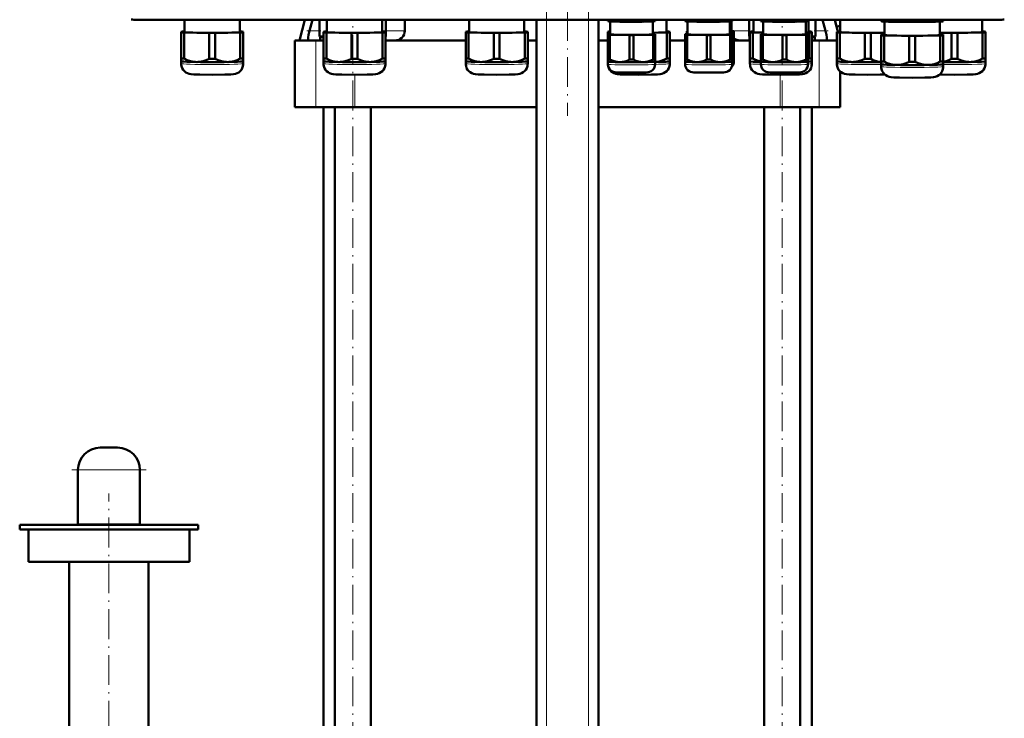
# Model space of a CAD drawing. Extents: x -1976 to 2357, y -1877 to 748.
# Tile 3 of 61: x -1676 to -1279, y -144 to 138. Entities that reach past the tile are written whole.
import ezdxf

# ---------------------------------------------------------------- set-up
doc = ezdxf.new("R2010")
doc.units = 0
doc.linetypes.add('DASHDOT', pattern=[18.5, 12, -3, 0.5, -3])

msp = doc.modelspace()

# ---------------------------------------------------------------- linework, layer by layer
at = {"color": 7, "linetype": 'DASHDOT', "lineweight": 18}
for p, q in [((-1463.69, -495.5), (-1463.69, 195.4)), ((-1446.69, -495.5), (-1446.69, 195.4)), ((-1455.19, 141.35), (-1455.19, 99.05)), ((-1541.81, -268.68), (-1541.81, 136.32)), ((-1368.57, -268.68), (-1368.57, 136.32)), ((-1655.19, -43.82), (-1625.19, -43.82)), ((-1640.19, -204.59), (-1640.19, -53.32))]:
    msp.add_line(p, q, dxfattribs=at)
at = {"color": 7, "lineweight": 18}
for p, q in [((-1629.12, 138.01), (-1629.12, 137.83)), ((-1463.69, -437.93), (-1463.69, 137.83)), ((-1446.69, -437.93), (-1446.69, 137.83)), ((-1281.06, 138.01), (-1281.06, 137.83)), ((-1555.19, 133.47), (-1559.21, 133.47)), ((-1520.81, 133.47), (-1528.42, 133.47)), ((-1381.95, 133.47), (-1388.97, 133.47)), ((-1351.16, 133.47), (-1355.18, 133.47)), ((-1556.73, 129.57), (-1556.73, 102.57)), ((-1353.64, 129.57), (-1353.64, 102.57)), ((-1541.02, 115.7), (-1541.02, 102.57)), ((-1369.35, 115.7), (-1369.35, 102.57)), ((-1627.69, -43.82), (-1652.69, -43.82))]:
    msp.add_line(p, q, dxfattribs=at)
at = {"color": 7, "lineweight": 50}
for p, q in [((-1281.06, 137.82), (-1629.12, 137.82)), ((-1609.66, 137.83), (-1609.66, 132.91)), ((-1296.05, 137.83), (-1608.85, 137.83)), ((-1587.36, 132.91), (-1587.36, 137.83)), ((-1563.36, 129.57), (-1561.15, 137.82)), ((-1559.21, 133.47), (-1558.03, 137.82)), ((-1555.19, 131.07), (-1555.19, 137.83)), ((-1552.28, 137.83), (-1552.28, 132.91)), ((-1529.98, 132.91), (-1529.98, 137.83)), ((-1528.42, 131.07), (-1528.42, 137.83)), ((-1520.81, 137.83), (-1520.81, 133.47)), ((-1494.91, 137.83), (-1494.91, 132.91)), ((-1472.61, 132.91), (-1472.61, 137.83)), ((-1467.69, -437.93), (-1467.69, 137.83)), ((-1442.69, -437.93), (-1442.69, 137.83)), ((-1438.86, 137.47), (-1438.86, 137.83)), ((-1438.86, 137.47), (-1438.86, 137.3)), ((-1438.81, 137.29), (-1438.86, 137.3)), ((-1438.08, 137.44), (-1438.08, 137.83)), ((-1437.96, 132.01), (-1437.96, 137.21)), ((-1430.14, 137.32), (-1430.14, 137.83)), ((-1428.58, 137.32), (-1428.58, 137.83)), ((-1420.76, 137.21), (-1420.76, 132.01)), ((-1420.64, 137.44), (-1420.64, 137.83)), ((-1419.91, 137.29), (-1419.86, 137.3)), ((-1419.86, 137.47), (-1419.86, 137.83)), ((-1419.86, 137.3), (-1419.86, 137.47)), ((-1415.26, 132.91), (-1415.26, 137.83)), ((-1407.74, 137.47), (-1407.74, 137.83)), ((-1407.74, 137.47), (-1407.74, 137.3)), ((-1407.69, 137.29), (-1407.74, 137.3)), ((-1406.96, 137.44), (-1406.96, 137.83)), ((-1406.84, 132.01), (-1406.84, 137.21)), ((-1399.02, 137.32), (-1399.02, 137.83)), ((-1397.46, 137.32), (-1397.46, 137.83)), ((-1389.64, 137.21), (-1389.64, 132.01)), ((-1389.52, 137.44), (-1389.52, 137.83)), ((-1388.97, 137.26), (-1388.97, 133.21)), ((-1388.78, 137.29), (-1388.74, 137.3)), ((-1388.74, 137.47), (-1388.74, 137.83)), ((-1388.74, 137.3), (-1388.74, 137.47)), ((-1381.95, 131.07), (-1381.95, 137.83)), ((-1380.22, 137.83), (-1380.22, 132.91)), ((-1377.18, 137.47), (-1377.18, 137.83)), ((-1377.18, 137.47), (-1377.18, 137.3)), ((-1377.14, 137.29), (-1377.18, 137.3)), ((-1376.41, 137.44), (-1376.41, 137.83)), ((-1376.28, 132.01), (-1376.28, 137.21)), ((-1368.46, 137.32), (-1368.46, 137.83)), ((-1366.91, 137.32), (-1366.91, 137.83)), ((-1359.08, 137.21), (-1359.08, 132.01)), ((-1358.96, 137.44), (-1358.96, 137.83)), ((-1358.23, 137.29), (-1358.18, 137.3)), ((-1358.18, 137.47), (-1358.18, 137.83)), ((-1358.18, 137.3), (-1358.18, 137.47)), ((-1357.92, 132.91), (-1357.92, 137.83)), ((-1355.18, 131.07), (-1355.18, 137.83)), ((-1352.34, 137.83), (-1351.16, 133.47)), ((-1347.4, 137.83), (-1346.13, 133.09)), ((-1346.65, 135.04), (-1347.4, 137.83)), ((-1346.65, 135.04), (-1345.22, 135.42)), ((-1345.22, 137.83), (-1345.22, 132.91)), ((-1328.62, 137.51), (-1328.62, 137.83)), ((-1328.62, 137.51), (-1328.62, 137.3)), ((-1328.56, 137.28), (-1328.62, 137.3)), ((-1327.43, 137.45), (-1327.43, 137.83)), ((-1327.27, 137.17), (-1327.27, 131.72)), ((-1317.3, 137.3), (-1317.3, 137.83)), ((-1314.93, 137.3), (-1314.93, 137.83)), ((-1304.97, 131.72), (-1304.97, 137.17)), ((-1304.8, 137.45), (-1304.8, 137.83)), ((-1303.68, 137.28), (-1303.62, 137.3)), ((-1303.62, 137.51), (-1303.62, 137.83)), ((-1303.62, 137.3), (-1303.62, 137.51)), ((-1287.92, 132.91), (-1287.92, 137.83)), ((-1611.01, 133.06), (-1611.01, 132.76)), ((-1611.01, 132.76), (-1611.01, 122.25)), ((-1609.66, 133.12), (-1609.82, 133.12)), ((-1609.82, 132.71), (-1599.69, 132.55)), ((-1609.82, 132.71), (-1609.82, 122.2)), ((-1599.69, 132.55), (-1599.69, 122.05)), ((-1597.32, 132.55), (-1587.19, 132.71)), ((-1597.32, 132.55), (-1597.32, 122.05)), ((-1587.19, 133.12), (-1587.36, 133.12)), ((-1587.19, 132.71), (-1587.19, 122.2)), ((-1586.01, 132.76), (-1586.01, 133.06)), ((-1586.01, 132.76), (-1586.01, 122.25)), ((-1553.63, 133.07), (-1553.63, 132.76)), ((-1553.63, 132.76), (-1553.63, 122.26)), ((-1552.28, 133.12), (-1552.45, 133.12)), ((-1552.45, 132.71), (-1542.32, 132.55)), ((-1552.45, 132.71), (-1552.45, 122.2)), ((-1542.32, 132.55), (-1542.32, 122.05)), ((-1539.95, 132.55), (-1529.82, 132.71)), ((-1539.95, 132.55), (-1539.95, 122.05)), ((-1529.82, 133.12), (-1529.98, 133.12)), ((-1529.82, 132.71), (-1529.82, 122.2)), ((-1528.63, 132.76), (-1528.63, 133.07)), ((-1528.63, 132.76), (-1528.63, 122.26)), ((-1496.26, 133.07), (-1496.26, 132.76)), ((-1496.26, 132.76), (-1496.26, 122.26)), ((-1494.91, 133.12), (-1495.07, 133.12)), ((-1495.07, 132.71), (-1484.95, 132.56)), ((-1495.07, 132.71), (-1495.07, 122.2)), ((-1484.95, 132.56), (-1484.95, 122.05)), ((-1482.57, 132.56), (-1472.45, 132.71)), ((-1482.57, 132.56), (-1482.57, 122.05)), ((-1472.45, 133.12), (-1472.61, 133.12)), ((-1472.45, 132.71), (-1472.45, 122.2)), ((-1471.26, 132.76), (-1471.26, 133.07)), ((-1471.26, 132.76), (-1471.26, 122.26)), ((-1438.91, 133.07), (-1438.91, 132.76)), ((-1438.91, 132.76), (-1438.91, 122.26)), ((-1438.86, 132.13), (-1438.86, 131.89)), ((-1438.86, 131.89), (-1438.86, 121.94)), ((-1437.96, 132.17), (-1438.08, 132.17)), ((-1438.08, 131.86), (-1430.14, 131.74)), ((-1438.08, 131.86), (-1438.08, 121.9)), ((-1430.14, 131.74), (-1430.14, 121.78)), ((-1428.58, 131.74), (-1420.64, 131.86)), ((-1428.58, 131.74), (-1428.58, 121.78)), ((-1420.76, 132.62), (-1415.1, 132.71)), ((-1420.64, 132.17), (-1420.76, 132.17)), ((-1420.64, 131.86), (-1420.64, 121.9)), ((-1419.86, 131.89), (-1419.86, 132.13)), ((-1419.86, 131.89), (-1419.86, 121.94)), ((-1415.1, 133.12), (-1415.26, 133.12)), ((-1415.1, 132.71), (-1415.1, 122.2)), ((-1413.91, 132.76), (-1413.91, 133.07)), ((-1413.91, 132.76), (-1413.91, 122.26)), ((-1407.74, 132.13), (-1407.74, 131.89)), ((-1407.74, 131.89), (-1407.74, 121.94)), ((-1407.07, 133.33), (-1407.07, 133.09)), ((-1407.07, 133.09), (-1407.07, 132.17)), ((-1406.84, 132.17), (-1406.96, 132.17)), ((-1406.96, 131.86), (-1399.02, 131.74)), ((-1406.96, 131.86), (-1406.96, 121.9)), ((-1399.02, 131.74), (-1399.02, 121.78)), ((-1397.46, 131.74), (-1389.52, 131.86)), ((-1397.46, 131.74), (-1397.46, 121.78)), ((-1389.64, 133.05), (-1388.85, 133.06)), ((-1389.52, 132.17), (-1389.64, 132.17)), ((-1389.52, 131.86), (-1389.52, 121.9)), ((-1388.85, 133.37), (-1388.97, 133.37)), ((-1388.85, 133.06), (-1388.85, 132.14)), ((-1388.74, 131.89), (-1388.74, 132.13)), ((-1388.74, 131.89), (-1388.74, 121.94)), ((-1388.07, 133.09), (-1388.07, 133.33)), ((-1388.07, 133.09), (-1388.07, 123.14)), ((-1381.57, 133.07), (-1381.57, 132.76)), ((-1381.57, 132.76), (-1381.57, 122.26)), ((-1380.22, 133.12), (-1380.38, 133.12)), ((-1380.38, 132.71), (-1376.28, 132.65)), ((-1380.38, 132.71), (-1380.38, 122.2)), ((-1377.18, 132.13), (-1377.18, 131.89)), ((-1377.18, 131.89), (-1377.18, 121.94)), ((-1376.28, 132.17), (-1376.41, 132.17)), ((-1376.41, 131.86), (-1368.46, 131.74)), ((-1376.41, 131.86), (-1376.41, 121.9)), ((-1368.46, 131.74), (-1368.46, 121.78)), ((-1366.91, 131.74), (-1358.96, 131.86)), ((-1366.91, 131.74), (-1366.91, 121.78)), ((-1359.08, 132.69), (-1357.76, 132.71)), ((-1358.96, 132.17), (-1359.08, 132.17)), ((-1358.96, 131.86), (-1358.96, 121.9)), ((-1358.18, 131.89), (-1358.18, 132.13)), ((-1358.18, 131.89), (-1358.18, 121.94)), ((-1357.76, 133.12), (-1357.92, 133.12)), ((-1357.76, 132.71), (-1357.76, 122.2)), ((-1356.57, 132.76), (-1356.57, 133.07)), ((-1356.57, 132.76), (-1356.57, 122.26)), ((-1346.57, 133.07), (-1346.57, 132.76)), ((-1346.57, 132.76), (-1346.57, 122.26)), ((-1345.22, 133.12), (-1345.38, 133.12)), ((-1345.38, 132.71), (-1335.26, 132.56)), ((-1345.38, 132.71), (-1345.38, 122.2)), ((-1335.26, 132.56), (-1335.26, 122.05)), ((-1332.88, 132.56), (-1327.27, 132.64)), ((-1332.88, 132.56), (-1332.88, 122.05)), ((-1328.62, 131.87), (-1328.62, 131.56)), ((-1328.62, 131.56), (-1328.62, 121.06)), ((-1327.27, 131.92), (-1327.43, 131.92)), ((-1327.43, 131.51), (-1317.3, 131.36)), ((-1327.43, 131.51), (-1327.43, 121)), ((-1317.3, 131.36), (-1317.3, 120.85)), ((-1314.93, 131.36), (-1304.8, 131.51)), ((-1314.93, 131.36), (-1314.93, 120.85)), ((-1304.97, 132.63), (-1300.26, 132.56)), ((-1304.8, 131.92), (-1304.97, 131.92)), ((-1304.8, 131.51), (-1304.8, 121)), ((-1303.62, 131.56), (-1303.62, 131.87)), ((-1303.62, 131.56), (-1303.62, 121.06)), ((-1300.26, 132.56), (-1300.26, 122.05)), ((-1297.88, 132.56), (-1287.76, 132.71)), ((-1297.88, 132.56), (-1297.88, 122.05)), ((-1287.76, 133.12), (-1287.92, 133.12)), ((-1287.76, 132.71), (-1287.76, 122.2)), ((-1286.57, 132.76), (-1286.57, 133.07)), ((-1286.57, 132.76), (-1286.57, 122.26)), ((-1563.36, 129.57), (-1565.19, 129.57)), ((-1565.19, 129.57), (-1565.19, 102.57)), ((-1559.66, 129.57), (-1563.36, 129.57)), ((-1559.78, 130.72), (-1559.79, 130.61)), ((-1556.73, 129.57), (-1559.66, 129.57)), ((-1553.63, 129.57), (-1556.73, 129.57)), ((-1553.63, 131.07), (-1555.19, 131.07)), ((-1553.63, 130.87), (-1555.01, 130.87)), ((-1555.01, 129.57), (-1555.01, 130.87)), ((-1528.42, 131.07), (-1528.63, 131.07)), ((-1528.61, 130.87), (-1528.63, 130.87)), ((-1524.71, 129.57), (-1528.63, 129.57)), ((-1528.61, 129.57), (-1528.61, 130.87)), ((-1496.26, 129.57), (-1524.71, 129.57)), ((-1522.07, 130.61), (-1521.95, 130.72)), ((-1467.69, 129.57), (-1471.26, 129.57)), ((-1438.91, 129.57), (-1442.69, 129.57)), ((-1407.74, 129.57), (-1413.91, 129.57)), ((-1385.67, 129.57), (-1388.07, 129.57)), ((-1381.57, 129.57), (-1385.67, 129.57)), ((-1381.57, 131.07), (-1381.95, 131.07)), ((-1381.57, 130.87), (-1381.77, 130.87)), ((-1381.77, 129.57), (-1381.77, 130.87)), ((-1355.18, 131.07), (-1356.57, 131.07)), ((-1355.37, 130.87), (-1356.57, 130.87)), ((-1353.64, 129.57), (-1356.57, 129.57)), ((-1355.37, 130.87), (-1355.37, 129.57)), ((-1350.71, 129.57), (-1353.64, 129.57)), ((-1346.57, 129.57), (-1350.71, 129.57)), ((-1350.58, 130.61), (-1350.59, 130.72)), ((-1388.07, 122.2), (-1388.07, 123.14)), ((-1611.01, 122.25), (-1611.01, 121.1)), ((-1611.01, 121.11), (-1611.01, 120.16)), ((-1611, 121.1), (-1611.01, 121.1)), ((-1586.01, 121.1), (-1586.01, 122.25)), ((-1586.01, 120.16), (-1586.01, 121.11)), ((-1586.01, 121.1), (-1586.01, 121.1)), ((-1553.63, 122.26), (-1553.63, 121.1)), ((-1553.63, 121.11), (-1553.63, 120.16)), ((-1553.63, 121.1), (-1553.63, 121.1)), ((-1528.64, 121.1), (-1528.63, 121.1)), ((-1528.63, 121.1), (-1528.63, 122.26)), ((-1528.63, 120.16), (-1528.63, 121.11)), ((-1496.26, 122.26), (-1496.26, 121.11)), ((-1496.26, 121.11), (-1496.26, 120.16)), ((-1496.25, 121.1), (-1496.26, 121.11)), ((-1471.26, 121.11), (-1471.26, 122.26)), ((-1471.26, 120.16), (-1471.26, 121.11)), ((-1471.26, 121.1), (-1471.26, 121.11)), ((-1438.91, 122.26), (-1438.91, 121.11)), ((-1438.91, 121.11), (-1438.91, 120.16)), ((-1438.91, 121.1), (-1438.91, 121.11)), ((-1438.86, 121.94), (-1438.86, 121)), ((-1438.86, 119.92), (-1438.86, 121.01)), ((-1438.86, 121), (-1438.86, 121)), ((-1419.86, 121), (-1419.86, 121.94)), ((-1419.86, 121.01), (-1419.86, 119.92)), ((-1419.86, 121), (-1419.86, 121)), ((-1413.92, 121.1), (-1413.91, 121.11)), ((-1413.91, 121.11), (-1413.91, 122.26)), ((-1413.91, 120.16), (-1413.91, 121.11)), ((-1407.74, 121.94), (-1407.74, 121)), ((-1407.74, 119.92), (-1407.74, 121.01)), ((-1407.74, 121), (-1407.74, 121)), ((-1388.74, 121), (-1388.74, 121.94)), ((-1388.74, 121.01), (-1388.74, 119.92)), ((-1388.74, 121), (-1388.74, 121)), ((-1388.07, 122.21), (-1388.07, 121.12)), ((-1388.07, 122.2), (-1388.07, 122.2)), ((-1381.57, 122.26), (-1381.57, 121.11)), ((-1381.57, 121.11), (-1381.57, 120.16)), ((-1381.56, 121.1), (-1381.57, 121.11)), ((-1377.18, 121.94), (-1377.18, 121)), ((-1377.18, 119.92), (-1377.18, 121.01)), ((-1377.18, 121), (-1377.18, 121)), ((-1358.19, 121), (-1358.18, 121)), ((-1358.18, 121), (-1358.18, 121.94)), ((-1358.18, 121.01), (-1358.18, 119.92)), ((-1356.57, 121.11), (-1356.57, 122.26)), ((-1356.57, 120.16), (-1356.57, 121.11)), ((-1356.57, 121.1), (-1356.57, 121.11)), ((-1346.57, 122.26), (-1346.57, 121.11)), ((-1346.57, 121.11), (-1346.57, 120.16)), ((-1346.56, 121.1), (-1346.57, 121.11)), ((-1328.62, 121.06), (-1328.62, 119.91)), ((-1328.62, 119.91), (-1328.62, 118.96)), ((-1328.61, 119.9), (-1328.62, 119.91)), ((-1303.62, 119.91), (-1303.62, 121.06)), ((-1303.62, 118.96), (-1303.62, 119.91)), ((-1303.62, 119.9), (-1303.62, 119.91)), ((-1286.57, 121.11), (-1286.57, 122.26)), ((-1286.57, 120.16), (-1286.57, 121.11)), ((-1286.57, 121.1), (-1286.57, 121.11)), ((-1345.19, 117.02), (-1345.19, 102.57)), ((-1556.73, 102.57), (-1565.19, 102.57)), ((-1541.02, 102.57), (-1556.73, 102.57)), ((-1553.69, -174.93), (-1553.69, 102.57)), ((-1549.11, -234.93), (-1549.11, 102.57)), ((-1467.69, 102.57), (-1541.02, 102.57)), ((-1534.51, 102.57), (-1534.51, -234.93)), ((-1369.35, 102.57), (-1442.69, 102.57)), ((-1375.87, -234.93), (-1375.87, 102.57)), ((-1353.64, 102.57), (-1369.35, 102.57)), ((-1361.27, -234.93), (-1361.27, 102.57)), ((-1356.69, 102.57), (-1356.69, -174.93)), ((-1345.19, 102.57), (-1353.64, 102.57)), ((-1636.69, -34.82), (-1643.69, -34.82)), ((-1652.69, -65.82), (-1652.69, -43.82)), ((-1627.69, -65.82), (-1627.69, -43.82)), ((-1640.19, -65.93), (-1676.19, -65.93)), ((-1676.19, -67.93), (-1676.19, -65.93)), ((-1652.69, -65.93), (-1652.69, -65.82)), ((-1627.69, -65.82), (-1652.69, -65.82)), ((-1604.19, -65.93), (-1640.19, -65.93)), ((-1627.69, -65.93), (-1627.69, -65.82)), ((-1604.19, -67.93), (-1604.19, -65.93)), ((-1640.19, -67.93), (-1676.19, -67.93)), ((-1672.69, -80.93), (-1672.69, -67.93)), ((-1604.19, -67.93), (-1640.19, -67.93)), ((-1607.69, -80.93), (-1607.69, -67.93)), ((-1640.19, -80.93), (-1672.69, -80.93)), ((-1656.19, -189.93), (-1656.19, -80.93)), ((-1607.69, -80.93), (-1640.19, -80.93)), ((-1624.19, -189.93), (-1624.19, -80.93))]:
    msp.add_line(p, q, dxfattribs=at)
at = {"color": 7, "linetype": 'DASHDOT', "lineweight": 18, "ltscale": 0.13912}
msp.add_line((-1560.29, 133.47), (-1554.73, 133.47), dxfattribs=at)
at = {"color": 7, "linetype": 'DASHDOT', "lineweight": 18, "ltscale": 0.139291}
msp.add_line((-1355.65, 133.47), (-1350.07, 133.47), dxfattribs=at)
at = {"color": 7, "linetype": 'DASHDOT', "lineweight": 18, "ltscale": 0.039}
msp.add_line((-1368.57, 129.44), (-1368.57, 131), dxfattribs=at)
at = {"color": 7, "lineweight": 50}
for points in [[(-1434.11, 137.1), (-1436.08, 137.2), (-1438.08, 137.44)], [(-1430.14, 137.32), (-1432.14, 137.14), (-1434.11, 137.1)], [(-1424.61, 137.1), (-1426.58, 137.14), (-1428.58, 137.32)], [(-1420.64, 137.44), (-1422.64, 137.2), (-1424.61, 137.1)], [(-1402.99, 137.1), (-1404.96, 137.2), (-1406.96, 137.44)], [(-1399.02, 137.32), (-1401.02, 137.14), (-1402.99, 137.1)], [(-1393.49, 137.1), (-1395.46, 137.14), (-1397.46, 137.32)], [(-1389.52, 137.44), (-1391.52, 137.2), (-1393.49, 137.1)], [(-1372.43, 137.1), (-1374.4, 137.2), (-1376.41, 137.44)], [(-1368.46, 137.32), (-1370.46, 137.14), (-1372.43, 137.1)], [(-1362.93, 137.1), (-1364.9, 137.14), (-1366.91, 137.32)], [(-1358.96, 137.44), (-1360.96, 137.2), (-1362.93, 137.1)], [(-1322.37, 137.03), (-1323.62, 137.07), (-1324.88, 137.16), (-1326.15, 137.29), (-1327.43, 137.45)], [(-1317.3, 137.3), (-1318.67, 137.16), (-1320.01, 137.07), (-1321.19, 137.03), (-1322.37, 137.03)], [(-1309.87, 137.03), (-1311.05, 137.03), (-1312.23, 137.07), (-1313.57, 137.16), (-1314.93, 137.3)], [(-1304.8, 137.45), (-1306.09, 137.29), (-1307.35, 137.16), (-1308.61, 137.07), (-1309.87, 137.03)], [(-1559.21, 133.47), (-1559.61, 131.76), (-1559.78, 130.72)], [(-1350.59, 130.72), (-1350.76, 131.75), (-1351.16, 133.47)], [(-1559.79, 130.61), (-1559.82, 129.99), (-1559.8, 129.76), (-1559.75, 129.63), (-1559.72, 129.6), (-1559.66, 129.57)], [(-1350.71, 129.57), (-1350.68, 129.58), (-1350.64, 129.61), (-1350.6, 129.67), (-1350.56, 129.88), (-1350.55, 130.2), (-1350.58, 130.61)], [(-1598.51, 115.7), (-1603.58, 115.74), (-1605.98, 115.82), (-1607.05, 115.9), (-1607.82, 116.04), (-1608.51, 116.29), (-1609.18, 116.66), (-1609.76, 117.15), (-1610.25, 117.73), (-1610.62, 118.39), (-1610.87, 119.11), (-1610.99, 119.85), (-1611.01, 120.16)], [(-1604.76, 120.82), (-1605.38, 120.85), (-1606, 120.92), (-1606.65, 121.04), (-1607.3, 121.2), (-1608.56, 121.63), (-1609.82, 122.2)], [(-1599.69, 122.05), (-1600.95, 121.52), (-1602.21, 121.13), (-1602.86, 120.99), (-1603.51, 120.89), (-1604.13, 120.84), (-1604.76, 120.82)], [(-1598.51, 115.7), (-1593.43, 115.74), (-1591.03, 115.82), (-1589.96, 115.9), (-1589.19, 116.04), (-1588.5, 116.29), (-1587.84, 116.66), (-1587.25, 117.15), (-1586.76, 117.73), (-1586.39, 118.39), (-1586.14, 119.11), (-1586.02, 119.85), (-1586.01, 120.16)], [(-1592.26, 120.82), (-1592.88, 120.84), (-1593.5, 120.89), (-1594.15, 120.99), (-1594.8, 121.13), (-1596.06, 121.52), (-1597.32, 122.05)], [(-1587.19, 122.2), (-1588.45, 121.63), (-1589.71, 121.2), (-1590.36, 121.04), (-1591.01, 120.92), (-1591.63, 120.85), (-1592.26, 120.82)], [(-1541.13, 115.7), (-1546.21, 115.75), (-1548.61, 115.82), (-1549.68, 115.9), (-1550.44, 116.04), (-1551.14, 116.29), (-1551.8, 116.67), (-1552.39, 117.15), (-1552.87, 117.73), (-1553.25, 118.39), (-1553.5, 119.11), (-1553.62, 119.85), (-1553.63, 120.16)], [(-1547.38, 120.83), (-1548.01, 120.86), (-1548.62, 120.93), (-1549.28, 121.04), (-1549.93, 121.2), (-1551.19, 121.63), (-1552.45, 122.2)], [(-1542.32, 122.05), (-1543.58, 121.52), (-1544.84, 121.13), (-1545.48, 120.99), (-1546.14, 120.89), (-1546.76, 120.84), (-1547.38, 120.83)], [(-1541.13, 115.7), (-1536.06, 115.75), (-1533.66, 115.82), (-1532.59, 115.9), (-1531.82, 116.04), (-1531.13, 116.29), (-1530.46, 116.67), (-1529.88, 117.15), (-1529.39, 117.73), (-1529.02, 118.39), (-1528.76, 119.11), (-1528.64, 119.85), (-1528.63, 120.16)], [(-1534.88, 120.83), (-1535.51, 120.84), (-1536.13, 120.89), (-1536.78, 120.99), (-1537.43, 121.13), (-1538.69, 121.52), (-1539.95, 122.05)], [(-1529.82, 122.2), (-1531.08, 121.63), (-1532.34, 121.2), (-1532.99, 121.04), (-1533.64, 120.93), (-1534.26, 120.86), (-1534.88, 120.83)], [(-1483.76, 115.7), (-1488.83, 115.75), (-1491.23, 115.82), (-1492.31, 115.9), (-1493.07, 116.04), (-1493.76, 116.29), (-1494.43, 116.67), (-1495.01, 117.15), (-1495.5, 117.74), (-1495.88, 118.39), (-1496.13, 119.11), (-1496.25, 119.86), (-1496.26, 120.16)], [(-1490.01, 120.83), (-1490.63, 120.86), (-1491.25, 120.93), (-1491.9, 121.05), (-1492.55, 121.21), (-1493.81, 121.63), (-1495.07, 122.2)], [(-1484.95, 122.05), (-1486.2, 121.52), (-1487.46, 121.13), (-1488.11, 120.99), (-1488.76, 120.89), (-1489.38, 120.84), (-1490.01, 120.83)], [(-1483.76, 115.7), (-1478.68, 115.75), (-1476.29, 115.82), (-1475.21, 115.9), (-1474.45, 116.04), (-1473.75, 116.29), (-1473.09, 116.67), (-1472.51, 117.15), (-1472.02, 117.74), (-1471.64, 118.39), (-1471.39, 119.11), (-1471.27, 119.86), (-1471.26, 120.16)], [(-1477.51, 120.83), (-1478.13, 120.84), (-1478.76, 120.89), (-1479.41, 120.99), (-1480.05, 121.13), (-1481.31, 121.52), (-1482.57, 122.05)], [(-1472.45, 122.2), (-1473.7, 121.63), (-1474.96, 121.21), (-1475.61, 121.05), (-1476.27, 120.93), (-1476.89, 120.86), (-1477.51, 120.83)], [(-1426.41, 115.7), (-1431.49, 115.75), (-1433.89, 115.82), (-1434.96, 115.9), (-1435.72, 116.04), (-1436.42, 116.29), (-1437.08, 116.67), (-1437.67, 117.15), (-1438.15, 117.74), (-1438.53, 118.39), (-1438.78, 119.11), (-1438.9, 119.86), (-1438.91, 120.16)], [(-1429.36, 116.55), (-1433.49, 116.59), (-1435.28, 116.65), (-1436.05, 116.73), (-1436.66, 116.87), (-1437.28, 117.16), (-1437.84, 117.57), (-1438.29, 118.09), (-1438.62, 118.69), (-1438.81, 119.35), (-1438.86, 119.92)], [(-1434.11, 120.79), (-1435, 120.86), (-1435.89, 121.04), (-1436.77, 121.31), (-1437.42, 121.58), (-1438.08, 121.9)], [(-1430.14, 121.78), (-1431.12, 121.35), (-1432.11, 121.04), (-1433.11, 120.85), (-1434.11, 120.79)], [(-1429.36, 116.55), (-1425.23, 116.59), (-1423.44, 116.65), (-1422.66, 116.73), (-1422.06, 116.87), (-1421.44, 117.16), (-1420.88, 117.57), (-1420.43, 118.09), (-1420.1, 118.69), (-1419.91, 119.35), (-1419.86, 119.92)], [(-1424.61, 120.79), (-1425.61, 120.85), (-1426.61, 121.04), (-1427.6, 121.35), (-1428.58, 121.78)], [(-1426.41, 115.7), (-1421.34, 115.75), (-1418.94, 115.82), (-1417.87, 115.9), (-1417.1, 116.04), (-1416.41, 116.29), (-1415.74, 116.67), (-1415.16, 117.15), (-1414.67, 117.74), (-1414.3, 118.39), (-1414.05, 119.11), (-1413.92, 119.86), (-1413.91, 120.16)], [(-1420.64, 121.9), (-1421.3, 121.58), (-1421.95, 121.31), (-1422.83, 121.04), (-1423.72, 120.86), (-1424.61, 120.79)], [(-1415.1, 122.2), (-1416.28, 121.66), (-1417.47, 121.25), (-1418.66, 120.97), (-1419.86, 120.84)], [(-1398.24, 116.55), (-1402.37, 116.59), (-1404.16, 116.66), (-1404.93, 116.73), (-1405.54, 116.87), (-1406.16, 117.16), (-1406.72, 117.57), (-1407.17, 118.09), (-1407.49, 118.69), (-1407.69, 119.35), (-1407.74, 119.92)], [(-1402.99, 120.79), (-1403.88, 120.86), (-1404.77, 121.04), (-1405.64, 121.31), (-1406.3, 121.58), (-1406.96, 121.9)], [(-1399.02, 121.78), (-1400, 121.35), (-1400.99, 121.04), (-1401.98, 120.85), (-1402.99, 120.79)], [(-1398.24, 116.55), (-1394.11, 116.59), (-1392.32, 116.66), (-1391.54, 116.73), (-1390.94, 116.87), (-1390.31, 117.16), (-1389.76, 117.57), (-1389.31, 118.09), (-1388.98, 118.69), (-1388.79, 119.35), (-1388.74, 119.92)], [(-1393.49, 120.79), (-1394.49, 120.85), (-1395.49, 121.04), (-1396.47, 121.35), (-1397.46, 121.78)], [(-1389.52, 121.9), (-1390.17, 121.58), (-1390.83, 121.31), (-1391.71, 121.04), (-1392.6, 120.86), (-1393.49, 120.79)], [(-1369.07, 115.7), (-1374.14, 115.75), (-1376.54, 115.82), (-1377.62, 115.9), (-1378.38, 116.04), (-1379.07, 116.29), (-1379.74, 116.67), (-1380.32, 117.15), (-1380.81, 117.74), (-1381.18, 118.39), (-1381.44, 119.11), (-1381.56, 119.86), (-1381.57, 120.16)], [(-1377.18, 121.04), (-1378.25, 121.32), (-1379.32, 121.71), (-1380.38, 122.2)], [(-1367.68, 116.55), (-1371.81, 116.59), (-1373.6, 116.65), (-1374.38, 116.73), (-1374.98, 116.87), (-1375.61, 117.16), (-1376.16, 117.57), (-1376.61, 118.09), (-1376.94, 118.69), (-1377.13, 119.35), (-1377.18, 119.92)], [(-1372.43, 120.79), (-1373.32, 120.86), (-1374.21, 121.04), (-1375.09, 121.31), (-1375.75, 121.58), (-1376.41, 121.9)], [(-1368.46, 121.78), (-1369.45, 121.35), (-1370.44, 121.04), (-1371.43, 120.85), (-1372.43, 120.79)], [(-1369.07, 115.7), (-1363.99, 115.75), (-1361.6, 115.82), (-1360.52, 115.9), (-1359.76, 116.04), (-1359.06, 116.29), (-1358.4, 116.67), (-1357.81, 117.15), (-1357.33, 117.74), (-1356.95, 118.39), (-1356.7, 119.11), (-1356.58, 119.86), (-1356.57, 120.16)], [(-1367.68, 116.55), (-1363.55, 116.59), (-1361.76, 116.65), (-1360.99, 116.73), (-1360.38, 116.87), (-1359.76, 117.16), (-1359.21, 117.57), (-1358.76, 118.09), (-1358.43, 118.69), (-1358.23, 119.35), (-1358.18, 119.92)], [(-1362.93, 120.79), (-1363.94, 120.85), (-1364.93, 121.04), (-1365.92, 121.35), (-1366.91, 121.78)], [(-1358.96, 121.9), (-1359.62, 121.58), (-1360.28, 121.31), (-1361.16, 121.04), (-1362.04, 120.86), (-1362.93, 120.79)], [(-1334.07, 115.7), (-1339.14, 115.75), (-1341.54, 115.82), (-1342.62, 115.9), (-1343.38, 116.04), (-1344.07, 116.29), (-1344.74, 116.67), (-1345.32, 117.15), (-1345.81, 117.74), (-1346.18, 118.39), (-1346.44, 119.11), (-1346.56, 119.86), (-1346.57, 120.16)], [(-1340.32, 120.83), (-1340.94, 120.86), (-1341.56, 120.93), (-1342.21, 121.05), (-1342.86, 121.21), (-1344.12, 121.63), (-1345.38, 122.2)], [(-1335.26, 122.05), (-1336.51, 121.52), (-1337.77, 121.13), (-1338.42, 120.99), (-1339.07, 120.89), (-1339.69, 120.84), (-1340.32, 120.83)], [(-1328.62, 120.85), (-1329.57, 120.96), (-1330.52, 121.17), (-1331.47, 121.46), (-1332.17, 121.73), (-1332.88, 122.05)], [(-1322.37, 119.63), (-1322.99, 119.66), (-1323.61, 119.73), (-1324.26, 119.85), (-1324.91, 120.01), (-1326.17, 120.43), (-1327.43, 121)], [(-1317.3, 120.85), (-1318.56, 120.32), (-1319.82, 119.93), (-1320.47, 119.79), (-1321.12, 119.69), (-1321.74, 119.64), (-1322.37, 119.63)], [(-1309.87, 119.63), (-1310.49, 119.64), (-1311.11, 119.69), (-1311.76, 119.79), (-1312.41, 119.93), (-1313.67, 120.32), (-1314.93, 120.85)], [(-1304.8, 121), (-1306.06, 120.43), (-1307.32, 120.01), (-1307.97, 119.85), (-1308.63, 119.73), (-1309.24, 119.66), (-1309.87, 119.63)], [(-1300.26, 122.05), (-1301.37, 121.57), (-1302.49, 121.2), (-1303.62, 120.95)], [(-1299.07, 115.7), (-1293.99, 115.75), (-1291.6, 115.82), (-1290.52, 115.9), (-1289.76, 116.04), (-1289.06, 116.29), (-1288.4, 116.67), (-1287.81, 117.15), (-1287.33, 117.74), (-1286.95, 118.39), (-1286.7, 119.11), (-1286.58, 119.86), (-1286.57, 120.16)], [(-1292.82, 120.83), (-1293.44, 120.84), (-1294.07, 120.89), (-1294.72, 120.99), (-1295.36, 121.13), (-1296.62, 121.52), (-1297.88, 122.05)], [(-1287.76, 122.2), (-1289.01, 121.63), (-1290.27, 121.21), (-1290.92, 121.05), (-1291.58, 120.93), (-1292.2, 120.86), (-1292.82, 120.83)], [(-1334.07, 115.7), (-1329.07, 115.75), (-1327.2, 115.8)], [(-1316.12, 114.5), (-1321.19, 114.55), (-1323.59, 114.62), (-1324.66, 114.7), (-1325.43, 114.84), (-1326.12, 115.09), (-1326.79, 115.47), (-1327.37, 115.95), (-1327.86, 116.54), (-1328.23, 117.2), (-1328.48, 117.91), (-1328.61, 118.66), (-1328.62, 118.96)], [(-1316.12, 114.5), (-1311.04, 114.55), (-1308.64, 114.62), (-1307.57, 114.7), (-1306.81, 114.84), (-1306.11, 115.09), (-1305.45, 115.47), (-1304.86, 115.95), (-1304.38, 116.54), (-1304, 117.2), (-1303.75, 117.91), (-1303.63, 118.66), (-1303.62, 118.96)], [(-1299.07, 115.7), (-1304.06, 115.75), (-1305.06, 115.77)]]:
    msp.add_lwpolyline(points, dxfattribs=at)
for centre, radius, start, end in [((-1629.12, 147.07), 9.25, 257.0008, 269.9996), ((-1629.12, 147.07), 9.25, 257.0008, 269.9996), ((-1281.06, 147.07), 9.25, 270.0004, 282.9992), ((-1281.06, 147.07), 9.25, 270.0004, 282.9993), ((-1524.71, 133.47), 3.9, 315, 360), ((-1524.71, 133.47), 3.9, 270, 312.6376), ((-1385.67, 133.47), 3.9, 231.9664, 270), ((-1391.27, 121.12), 3.21, 318.4645, 359.9956), ((-1365.4, 137.37), 16.98, 295.1665, 296.77), ((-1643.69, -43.82), 9, 90, 180), ((-1636.69, -43.82), 9, 360, 90)]:
    msp.add_arc(centre, radius, start, end, dxfattribs=at)
for centre, major_axis, start_param, end_param in [((-1429.36, 137.59), (-10.55, 0), 0.449938, 0.597259), ((-1429.36, 137.31), (9.5, 0), 3.239479, 4.18879), ((-1429.36, 137.31), (9.5, 0), 4.18879, 6.185299), ((-1429.36, 137.59), (-10.55, 0), 1.497136, 1.644457), ((-1429.36, 137.59), (-10.55, 0), 2.544333, 2.691654), ((-1398.24, 137.59), (-10.55, 0), 0.449938, 0.597259), ((-1398.24, 137.31), (9.5, 0), 3.239479, 4.18879), ((-1398.24, 137.31), (9.5, 0), 4.18879, 6.185299), ((-1398.24, 137.59), (-10.55, 0), 1.497136, 1.644457), ((-1398.24, 137.59), (-10.55, 0), 2.544333, 2.691654), ((-1367.68, 137.59), (-10.55, 0), 0.449938, 0.597259), ((-1367.68, 137.31), (9.5, 0), 3.239479, 4.18879), ((-1367.68, 137.31), (9.5, 0), 4.18879, 6.185299), ((-1367.68, 137.59), (-10.55, 0), 1.497136, 1.644457), ((-1367.68, 137.59), (-10.55, 0), 2.544333, 2.691654), ((-1316.12, 137.66), (-13.8, 0), 0.437539, 0.609658), ((-1316.12, 137.31), (12.5, 0), 3.239482, 4.18879), ((-1316.12, 137.31), (12.5, 0), 4.18879, 6.185296), ((-1316.12, 137.66), (-13.8, 0), 1.484737, 1.656856), ((-1316.12, 137.66), (-13.8, 0), 2.531934, 2.704054), ((-1598.51, 132.91), (13.8, 0), 2.531934, 2.704054), ((-1598.51, 132.91), (13.8, 0), 3.579132, 3.751251), ((-1598.51, 132.91), (11.15, 0), 3.141593, 6.283185), ((-1598.51, 132.91), (13.8, 0), 4.626329, 4.798449), ((-1598.51, 132.91), (13.8, 0), 0.437539, 0.609658), ((-1598.51, 132.91), (13.8, 0), 5.673527, 5.845646), ((-1541.13, 132.91), (13.8, 0), 2.531934, 2.704054), ((-1541.13, 132.91), (13.8, 0), 3.579132, 3.751251), ((-1541.13, 132.91), (11.15, 0), 3.141593, 6.283185), ((-1541.13, 132.91), (13.8, 0), 4.626329, 4.798449), ((-1541.13, 132.91), (13.8, 0), 0.437539, 0.609658), ((-1541.13, 132.91), (13.8, 0), 5.673527, 5.845646), ((-1483.76, 132.91), (13.8, 0), 2.531934, 2.704054), ((-1483.76, 132.91), (13.8, 0), 3.579132, 3.751251), ((-1483.76, 132.91), (11.15, 0), 3.141593, 6.283185), ((-1483.76, 132.91), (13.8, 0), 4.626329, 4.798449), ((-1483.76, 132.91), (13.8, 0), 0.437539, 0.609658), ((-1483.76, 132.91), (13.8, 0), 5.673527, 5.845646), ((-1426.41, 132.91), (13.8, 0), 2.561928, 2.704054), ((-1426.41, 132.91), (13.8, 0), 3.579132, 3.721257), ((-1429.36, 132.01), (10.55, 0), 2.544333, 2.691654), ((-1429.36, 132.01), (10.55, 0), 3.591531, 3.738852), ((-1429.36, 132.01), (8.6, 0), 3.141593, 6.283185), ((-1429.36, 132.01), (10.55, 0), 4.638729, 4.786049), ((-1426.41, 132.91), (11.15, 0), 5.244215, 6.283185), ((-1429.36, 132.01), (10.55, 0), 0.449938, 0.597259), ((-1429.36, 132.01), (10.55, 0), 5.685926, 5.833247), ((-1426.41, 132.91), (13.8, 0), 0.437539, 0.609658), ((-1426.41, 132.91), (13.8, 0), 5.673527, 5.845646), ((-1398.24, 132.01), (10.55, 0), 2.544333, 2.691654), ((-1398.24, 132.01), (10.55, 0), 3.591531, 3.738852), ((-1397.57, 133.21), (10.55, 0), 2.64382, 2.691654), ((-1397.57, 133.21), (10.55, 0), 3.591531, 3.639365), ((-1398.24, 132.01), (8.6, 0), 3.141593, 6.283185), ((-1398.24, 132.01), (10.55, 0), 4.638729, 4.786049), ((-1397.57, 133.21), (8.6, 0), 5.885916, 6.283185), ((-1398.24, 132.01), (10.55, 0), 0.449938, 0.597259), ((-1398.24, 132.01), (10.55, 0), 5.685926, 5.833247), ((-1397.57, 133.21), (10.55, 0), 0.449938, 0.597259), ((-1397.57, 133.21), (10.55, 0), 5.685926, 5.833247), ((-1369.07, 132.91), (13.8, 0), 2.531934, 2.704054), ((-1369.07, 132.91), (13.8, 0), 3.579132, 3.751251), ((-1369.07, 132.91), (11.15, 0), 3.141593, 4.008814), ((-1367.68, 132.01), (10.55, 0), 2.544333, 2.691654), ((-1367.68, 132.01), (10.55, 0), 3.591531, 3.738852), ((-1367.68, 132.01), (8.6, 0), 3.141593, 6.283185), ((-1367.68, 132.01), (10.55, 0), 4.638729, 4.786049), ((-1369.07, 132.91), (11.15, 0), 5.822266, 6.283185), ((-1367.68, 132.01), (10.55, 0), 0.449938, 0.597259), ((-1367.68, 132.01), (10.55, 0), 5.685926, 5.833247), ((-1369.07, 132.91), (13.8, 0), 0.437539, 0.609658), ((-1369.07, 132.91), (13.8, 0), 5.673527, 5.845646), ((-1334.07, 132.91), (13.8, 0), 2.531934, 2.704054), ((-1334.07, 132.91), (13.8, 0), 3.579132, 3.751251), ((-1334.07, 132.91), (11.15, 0), 3.141593, 5.368516), ((-1334.07, 132.91), (13.8, 0), 4.626329, 4.798449), ((-1316.12, 131.72), (13.8, 0), 2.531934, 2.704054), ((-1316.12, 131.72), (13.8, 0), 3.579132, 3.751251), ((-1316.12, 131.72), (11.15, 0), 3.141593, 6.283185), ((-1316.12, 131.72), (13.8, 0), 4.626329, 4.798449), ((-1299.07, 132.91), (11.15, 0), 4.155015, 6.283185), ((-1316.12, 131.72), (13.8, 0), 0.437539, 0.609658), ((-1316.12, 131.72), (13.8, 0), 5.673527, 5.845646), ((-1299.07, 132.91), (13.8, 0), 4.626329, 4.798449), ((-1299.07, 132.91), (13.8, 0), 0.437539, 0.609658), ((-1299.07, 132.91), (13.8, 0), 5.673527, 5.845646), ((-1397.57, 123.26), (-10.55, 0), 2.562554, 2.691654), ((-1598.51, 122.41), (-13.8, 0), 0.437539, 0.609658), ((-1598.51, 121.11), (12.5, 0), 3.167782, 6.256996), ((-1598.51, 122.41), (-13.8, 0), 1.484737, 1.656856), ((-1598.51, 122.41), (-13.8, 0), 2.531934, 2.704054), ((-1541.13, 122.41), (-13.8, 0), 0.437539, 0.609658), ((-1541.13, 121.11), (12.5, 0), 3.167782, 6.256996), ((-1541.13, 122.41), (-13.8, 0), 1.484737, 1.656856), ((-1541.13, 122.41), (-13.8, 0), 2.531934, 2.704054), ((-1483.76, 122.41), (-13.8, 0), 0.437539, 0.609658), ((-1483.76, 121.11), (12.5, 0), 3.167782, 6.256996), ((-1483.76, 122.41), (-13.8, 0), 1.484737, 1.656856), ((-1483.76, 122.41), (-13.8, 0), 2.531934, 2.704054), ((-1426.41, 122.41), (-13.8, 0), 0.437539, 0.446729), ((-1426.41, 121.11), (12.5, 0), 3.167782, 3.234803), ((-1429.36, 122.06), (-10.55, 0), 0.449938, 0.597259), ((-1429.36, 121.01), (9.5, 0), 3.167782, 6.256996), ((-1429.36, 122.06), (-10.55, 0), 1.497136, 1.644457), ((-1429.36, 122.06), (-10.55, 0), 2.544333, 2.691654), ((-1426.41, 121.11), (12.5, 0), 5.26433, 6.256996), ((-1426.41, 122.41), (-13.8, 0), 2.531934, 2.704054), ((-1398.24, 122.06), (-10.55, 0), 0.449938, 0.597259), ((-1398.24, 121.01), (9.5, 0), 3.167782, 6.256996), ((-1398.24, 122.06), (-10.55, 0), 1.497136, 1.644457), ((-1398.24, 122.06), (-10.55, 0), 2.544333, 2.691654), ((-1397.57, 122.21), (9.5, 0), 5.905314, 6.256996), ((-1369.07, 122.41), (-13.8, 0), 0.437539, 0.609658), ((-1369.07, 121.11), (12.5, 0), 3.167782, 4.006016), ((-1367.68, 122.06), (-10.55, 0), 0.449938, 0.597259), ((-1367.68, 121.01), (9.5, 0), 3.167782, 6.256996), ((-1367.68, 122.06), (-10.55, 0), 1.497136, 1.644457), ((-1367.68, 122.06), (-10.55, 0), 2.544333, 2.691654), ((-1369.07, 121.11), (12.5, 0), 5.769462, 6.256996), ((-1369.07, 122.41), (-13.8, 0), 2.531934, 2.704054), ((-1334.07, 122.41), (-13.8, 0), 0.437539, 0.609658), ((-1334.07, 121.11), (12.5, 0), 3.167782, 5.163725), ((-1334.07, 122.41), (-13.8, 0), 1.484737, 1.656856), ((-1316.12, 121.21), (-13.8, 0), 0.437539, 0.609658), ((-1316.12, 119.91), (12.5, 0), 3.167782, 6.256996), ((-1316.12, 121.21), (-13.8, 0), 1.484737, 1.656856), ((-1316.12, 121.21), (-13.8, 0), 2.531934, 2.704054), ((-1299.07, 121.11), (12.5, 0), 4.34001, 6.256996), ((-1299.07, 122.41), (-13.8, 0), 1.484737, 1.656856), ((-1299.07, 122.41), (-13.8, 0), 2.531934, 2.704054)]:
    msp.add_ellipse(centre, major_axis=major_axis, ratio=0.026177, start_param=start_param, end_param=end_param, dxfattribs=at)
at = {"color": 7, "lineweight": 18}
for centre, major_axis, start_param, end_param in [((-1598.51, 120.16), (12.5, 0), 3.141593, 6.283185), ((-1541.13, 120.16), (12.5, 0), 3.141593, 6.283185), ((-1483.76, 120.16), (12.5, 0), 3.141593, 6.283185), ((-1426.41, 120.16), (12.5, 0), 3.141593, 3.234813), ((-1429.36, 119.92), (9.5, 0), 3.141593, 5.235988), ((-1429.36, 119.92), (9.5, 0), 5.235988, 6.283185), ((-1426.41, 120.16), (12.5, 0), 5.264309, 6.283185), ((-1398.24, 119.92), (9.5, 0), 3.141593, 5.235988), ((-1398.24, 119.92), (9.5, 0), 5.235988, 6.283185), ((-1397.57, 121.12), (9.5, 0), 5.905319, 6.283185), ((-1369.07, 120.16), (12.5, 0), 3.141593, 4.006019), ((-1367.68, 119.92), (9.5, 0), 3.141593, 5.235988), ((-1367.68, 119.92), (9.5, 0), 5.235988, 6.283185), ((-1369.07, 120.16), (12.5, 0), 5.769447, 6.283185), ((-1334.07, 120.16), (12.5, 0), 3.141593, 5.163724), ((-1299.07, 120.16), (12.5, 0), 4.34001, 6.283185), ((-1316.12, 118.96), (12.5, 0), 3.141593, 6.283185)]:
    msp.add_ellipse(centre, major_axis=major_axis, ratio=0.026177, start_param=start_param, end_param=end_param, dxfattribs=at)

doc.saveas('drawing.dxf')
